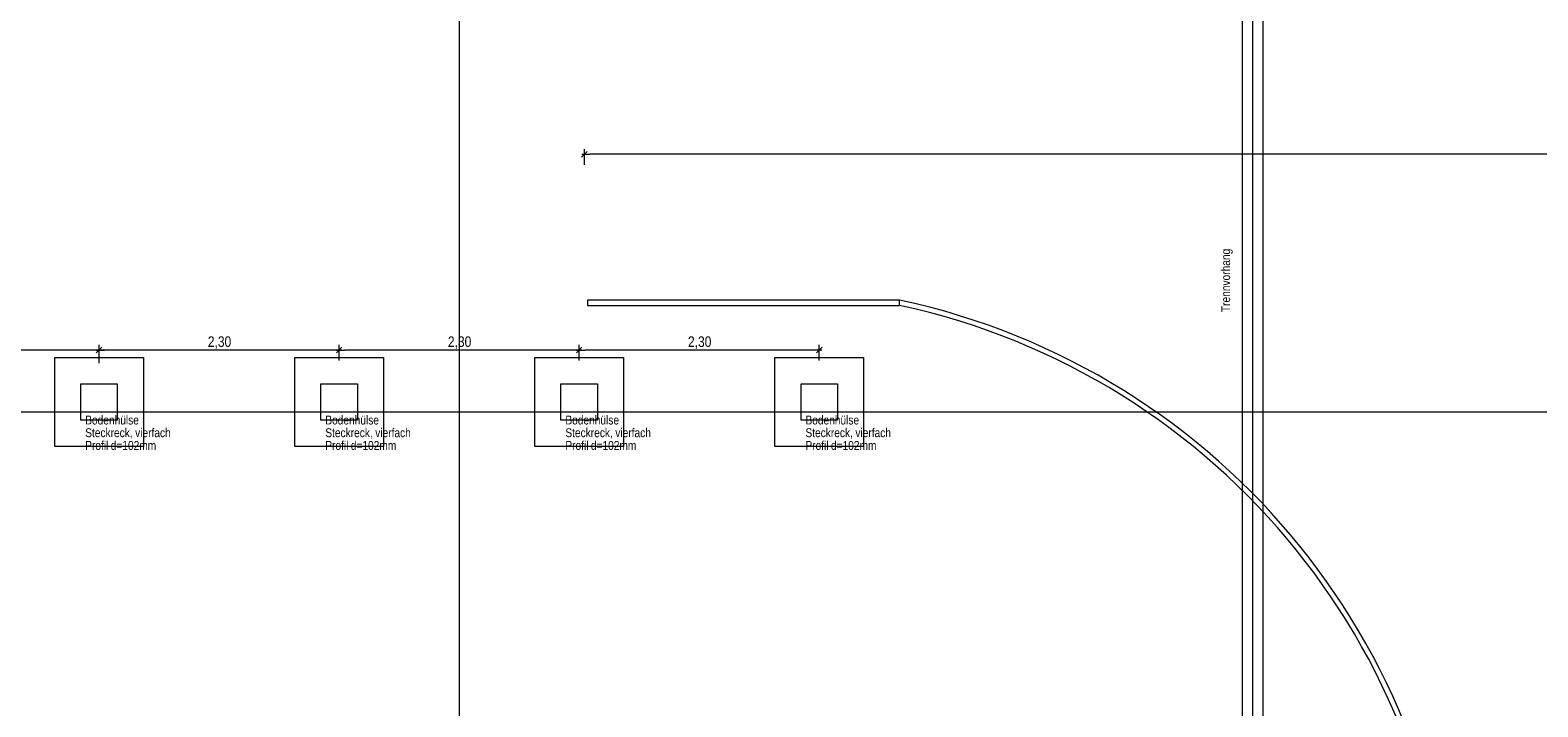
# Model space of a CAD drawing. Extents: x -720 to 300, y 62 to 1162.
# Tile 20 of 256: x -539 to -250, y 553 to 683. Entities that reach past the tile are written whole.
import ezdxf
from ezdxf.lldxf.tags import DXFTag

# ---------------------------------------------------------------- set-up
doc = ezdxf.new("R2010")
doc.units = 0
doc.layers.get('0').update_dxf_attribs({"lineweight": 13})
for name, color, linetype, lineweight, true_color in [('60- 61 allgemeine Ausstattung- 1 Möbel', 7, 'Continuous', 9, 0x00cccc), ('70 -72 Beschriftung- 1 Beschriftung allgemein', 7, 'Continuous', 9, 0xff6633), ('70 -72 Beschriftung- 2 Beschriftung Bauteile', 7, 'Continuous', 9, 0x9999ff), ('70 -76 Bemaßung- 2 Allgemein', 9, 'Continuous', 5, 0x808080)]:
    doc.layers.add(name, color=color, linetype=linetype, lineweight=lineweight, true_color=true_color)
doc.layers.add('70 -71 Achsen- 1 Gebäudeachsen', color=7, linetype='STRICHPUNKT2-A06G93UB8I', lineweight=18)
doc.layers.add('70 -73 Bauteildarst.- 2 verdeckt 0.15', color=7, linetype='fein_strichliert-A06G93UC8I', lineweight=15)
doc.styles.get("Standard").update_dxf_attribs({"font": 'ARIALN.TTF'})
tags = doc.linetypes.add('fein_strichliert-A06G93UC8I', pattern=[4, 1, -2, 1]).pattern_tags.tags
tags[8:9] = [DXFTag(74, 4), DXFTag(75, 0), DXFTag(340, '0'), DXFTag(46, 0.0), DXFTag(50, 0.0), DXFTag(44, 0.0), DXFTag(45, 0.0)]
tags[6:7] = [DXFTag(74, 4), DXFTag(75, 0), DXFTag(340, '0'), DXFTag(46, 0.0), DXFTag(50, 0.0), DXFTag(44, 0.0), DXFTag(45, 0.0)]
tags[4:5] = [DXFTag(74, 4), DXFTag(75, 0), DXFTag(340, '0'), DXFTag(46, 0.0), DXFTag(50, 0.0), DXFTag(44, 0.0), DXFTag(45, 0.0)]
tags = doc.linetypes.add('STRICHPUNKT2-A06G93UB8I', pattern=[12.7, 6.35, -3.175, 0, -3.175]).pattern_tags.tags
tags[10:11] = [DXFTag(74, 4), DXFTag(75, 0), DXFTag(340, '0'), DXFTag(46, 0.0), DXFTag(50, 0.0), DXFTag(44, 0.0), DXFTag(45, 0.0)]
tags[8:9] = [DXFTag(74, 4), DXFTag(75, 0), DXFTag(340, '0'), DXFTag(46, 0.0), DXFTag(50, 0.0), DXFTag(44, 0.0), DXFTag(45, 0.0)]
tags[6:7] = [DXFTag(74, 4), DXFTag(75, 0), DXFTag(340, '0'), DXFTag(46, 0.0), DXFTag(50, 0.0), DXFTag(44, 0.0), DXFTag(45, 0.0)]
tags[4:5] = [DXFTag(74, 4), DXFTag(75, 0), DXFTag(340, '0'), DXFTag(46, 0.0), DXFTag(50, 0.0), DXFTag(44, 0.0), DXFTag(45, 0.0)]

# ---------------------------------------------------------------- blocks, each defined once
blk = doc.blocks.new('Referenz-A06G93UD8I')
at = {"layer": '60- 61 allgemeine Ausstattung- 1 Möbel', "color": 0, "linetype": 'Continuous', "lineweight": -2, "ltscale": 0.13}
for p, q in [((-306.85, 768.91), (-306.85, 229.91)), ((-302.85, 768.91), (-302.85, 229.91)), ((-372.45, 631.33), (-432.25, 631.33)), ((-432.25, 631.33), (-432.25, 630.33)), ((-432.25, 630.33), (-372.45, 630.33)), ((-372.45, 630.31), (-372.45, 631.33)), ((-372.45, 630.33), (-372.45, 631.33))]:
    blk.add_line(p, q, dxfattribs=at)
for major_axis, end_param in [((135, 0), 1.359608), ((134, 0), 1.358007)]:
    blk.add_ellipse((-400.75, 499.33), major_axis=major_axis, ratio=1, start_param=0, end_param=end_param, dxfattribs=at)
at = {"layer": '70 -71 Achsen- 1 Gebäudeachsen', "color": 0, "linetype": 'STRICHPUNKT2-A06G93UB8I', "lineweight": -2, "ltscale": 0.13}
for p, q in [((-456.85, 1084.85), (-456.85, 85.41)), ((-304.85, 1084.85), (-304.85, 85.41)), ((-682.36, 609.91), (76.46, 609.91))]:
    blk.add_line(p, q, dxfattribs=at)
at = {"layer": '70 -73 Bauteildarst.- 2 verdeckt 0.15', "color": 0, "linetype": 'fein_strichliert-A06G93UC8I', "lineweight": -2, "ltscale": 0.13}
for p, q in [((-534.35, 620.31), (-517.35, 620.31)), ((-534.35, 603.31), (-534.35, 620.31)), ((-517.35, 620.31), (-517.35, 603.31)), ((-488.35, 620.31), (-471.35, 620.31)), ((-488.35, 603.31), (-488.35, 620.31)), ((-471.35, 620.31), (-471.35, 603.31)), ((-442.35, 620.31), (-425.35, 620.31)), ((-442.35, 603.31), (-442.35, 620.31)), ((-425.35, 620.31), (-425.35, 603.31)), ((-396.35, 620.31), (-379.35, 620.31)), ((-396.35, 603.31), (-396.35, 620.31)), ((-379.35, 620.31), (-379.35, 603.31)), ((-529.35, 615.31), (-522.35, 615.31)), ((-529.35, 608.31), (-529.35, 615.31)), ((-522.35, 615.31), (-522.35, 608.31)), ((-483.35, 615.31), (-476.35, 615.31)), ((-483.35, 608.31), (-483.35, 615.31)), ((-476.35, 615.31), (-476.35, 608.31)), ((-437.35, 615.31), (-430.35, 615.31)), ((-437.35, 608.31), (-437.35, 615.31)), ((-430.35, 615.31), (-430.35, 608.31)), ((-391.35, 615.31), (-384.35, 615.31)), ((-391.35, 608.31), (-391.35, 615.31)), ((-384.35, 615.31), (-384.35, 608.31)), ((-522.35, 608.31), (-529.35, 608.31)), ((-476.35, 608.31), (-483.35, 608.31)), ((-430.35, 608.31), (-437.35, 608.31)), ((-384.35, 608.31), (-391.35, 608.31)), ((-517.35, 603.31), (-534.35, 603.31)), ((-471.35, 603.31), (-488.35, 603.31)), ((-425.35, 603.31), (-442.35, 603.31)), ((-379.35, 603.31), (-396.35, 603.31))]:
    blk.add_line(p, q, dxfattribs=at)
at = {"layer": '70 -76 Bemaßung- 2 Allgemein', "color": 0, "linetype": 'Continuous', "lineweight": -2, "ltscale": 0.13}
for p, q in [((-433.38, 658.73), (-432.32, 659.79)), ((-433.35, 659.26), (-431.79, 659.26)), ((-432.85, 657.26), (-432.85, 660.26)), ((76.46, 659.26), (-431.79, 659.26)), ((-526.91, 621.76), (-605.29, 621.76)), ((-524.85, 621.76), (-526.91, 621.76)), ((-526.38, 621.23), (-525.32, 622.29)), ((-525.32, 622.29), (-526.38, 621.23)), ((-526.35, 621.76), (-524.79, 621.76)), ((-525.85, 619.76), (-525.85, 622.76)), ((-525.85, 619.26), (-525.85, 622.76)), ((-480.91, 621.76), (-524.79, 621.76)), ((-479.35, 621.76), (-480.91, 621.76)), ((-479.32, 622.29), (-480.38, 621.23)), ((-480.38, 621.23), (-479.32, 622.29)), ((-480.35, 621.76), (-478.79, 621.76)), ((-479.85, 619.76), (-479.85, 622.76)), ((-479.85, 619.76), (-479.85, 622.76)), ((-434.91, 621.76), (-478.79, 621.76)), ((-433.35, 621.76), (-434.91, 621.76)), ((-433.32, 622.29), (-434.38, 621.23)), ((-434.38, 621.23), (-433.32, 622.29)), ((-434.35, 621.76), (-432.79, 621.76)), ((-433.85, 619.76), (-433.85, 622.76)), ((-433.85, 619.76), (-433.85, 622.76)), ((-388.91, 621.76), (-432.79, 621.76)), ((-387.35, 621.76), (-388.91, 621.76)), ((-387.32, 622.29), (-388.38, 621.23)), ((-387.85, 619.76), (-387.85, 622.76))]:
    blk.add_line(p, q, dxfattribs=at)
at = {"layer": '70 -72 Beschriftung- 1 Beschriftung allgemein', "color": 0, "linetype": 'Continuous', "lineweight": -2, "ltscale": 0.13, "insert": (-310.84, 629.04), "char_height": 1.7, "attachment_point": 1, "rotation": 89.9947}
blk.add_mtext('{\\fArial Narrow;Trennvorhang}', dxfattribs=at)
at = {"layer": '70 -72 Beschriftung- 2 Beschriftung Bauteile', "color": 0, "linetype": 'Continuous', "lineweight": -2, "ltscale": 0.13, "char_height": 1.7, "attachment_point": 1}
for s, insert in [('{\\fArial Narrow;Steckreck,}', (-528.5, 606.78)), ('{\\fArial Narrow;Bodenhülse}', (-528.5, 609.21)), ('{\\fArial Narrow;vierfach}', (-518.93, 606.78)), ('{\\fArial Narrow;Steckreck,}', (-482.5, 606.78)), ('{\\fArial Narrow;Bodenhülse}', (-482.5, 609.21)), ('{\\fArial Narrow;vierfach}', (-472.93, 606.78)), ('{\\fArial Narrow;Steckreck,}', (-436.5, 606.78)), ('{\\fArial Narrow;Bodenhülse}', (-436.5, 609.21)), ('{\\fArial Narrow;vierfach}', (-426.93, 606.78)), ('{\\fArial Narrow;Steckreck,}', (-390.5, 606.78)), ('{\\fArial Narrow;Bodenhülse}', (-390.5, 609.21)), ('{\\fArial Narrow;vierfach}', (-380.93, 606.78)), ('{\\fArial Narrow;Profil}', (-528.5, 604.34)), ('{\\fArial Narrow;d=102mm}', (-523.61, 604.34)), ('{\\fArial Narrow;Profil}', (-482.5, 604.34)), ('{\\fArial Narrow;d=102mm}', (-477.61, 604.34)), ('{\\fArial Narrow;Profil}', (-436.5, 604.34)), ('{\\fArial Narrow;d=102mm}', (-431.61, 604.34)), ('{\\fArial Narrow;Profil}', (-390.5, 604.34)), ('{\\fArial Narrow;d=102mm}', (-385.61, 604.34))]:
    blk.add_mtext(s, dxfattribs=dict(at, insert=insert))
at = {"layer": '70 -76 Bemaßung- 2 Allgemein', "color": 0, "linetype": 'Continuous', "lineweight": -2, "ltscale": 0.13, "char_height": 2.0138, "attachment_point": 1}
for insert in [(-505.01, 624.38), (-459.01, 624.38), (-413.01, 624.38)]:
    blk.add_mtext('{\\fArial Narrow;2,30}', dxfattribs=dict(at, insert=insert))

msp = doc.modelspace()

# ---------------------------------------------------------------- block references
at = {"color": 8, "lineweight": 13, "ltscale": 0.13, "true_color": 0x808080}
msp.add_blockref('Referenz-A06G93UD8I', (0, 0), dxfattribs=at)

doc.saveas('drawing.dxf')
